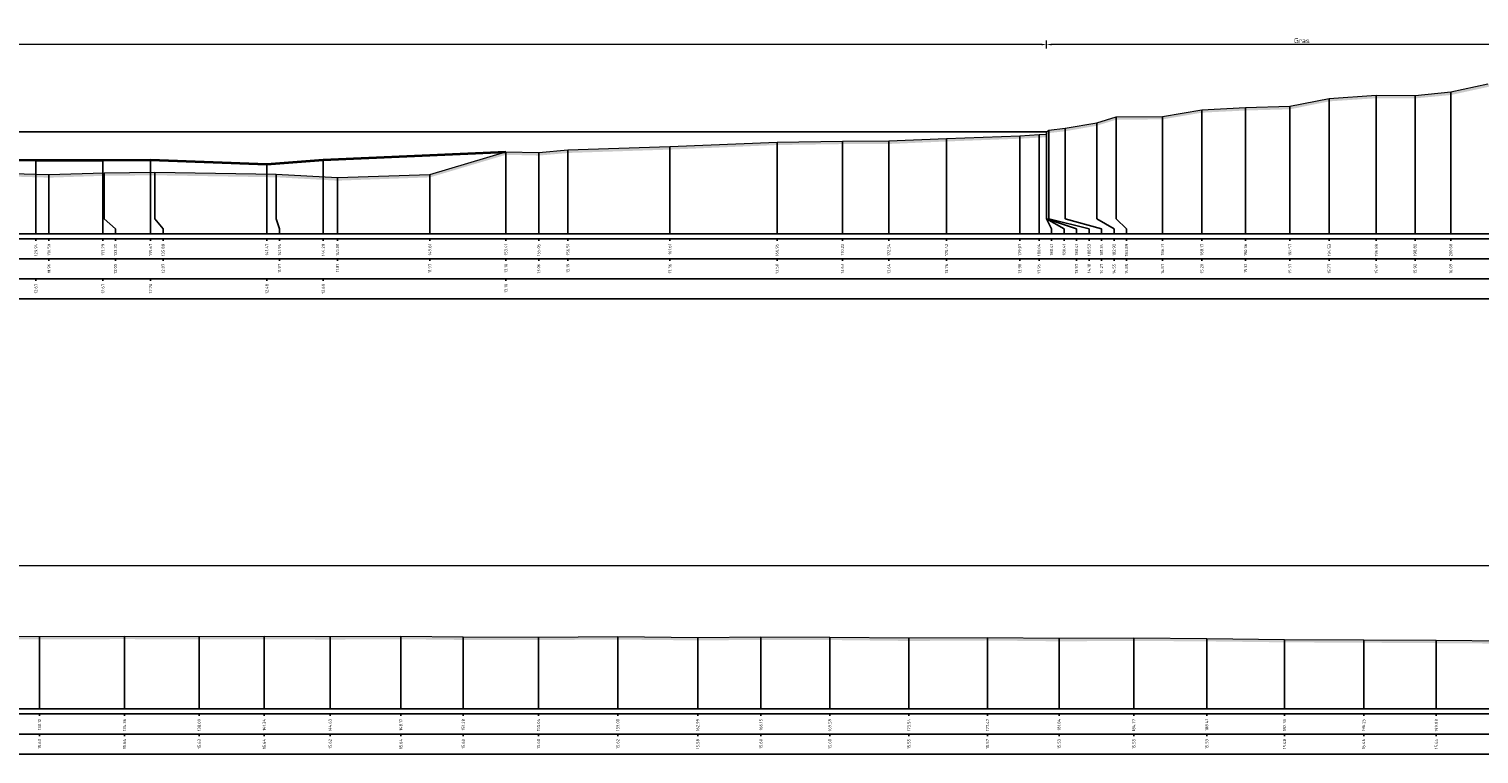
# Model space of a CAD drawing. Header units: metres. Extents: x 197883 to 206898, y 361907 to 364395.
# Tile 212 of 256: x 205913 to 205986, y 364264 to 364300. Entities that reach past the tile are written whole.
import ezdxf
from ezdxf.enums import TextEntityAlignment as Align

# ---------------------------------------------------------------- set-up
doc = ezdxf.new("R2010")
doc.units = ezdxf.units.M
doc.header["$PDMODE"] = 35
doc.header["$PDSIZE"] = 0.075
for name, color, linetype, lineweight in [('X-ME-AL-PROFIEL_BOVENKANT SLIB-GD', 42, 'Continuous', 35), ('X-ME-AL-PROFIEL_HUIDIG MAAIVELD-GD', 252, 'Continuous', 0), ('X-XX-AL-DETAIL1-M', 7, 'Continuous', 18)]:
    doc.layers.add(name, color=color, linetype=linetype, lineweight=lineweight)
doc.layers.add('X-ME-AL-PROFIEL_WATERLIJN-GD', color=150, linetype='Continuous')
doc.layers.add('X-ME-AL-PROFIELRASTER-S', color=7, linetype='Continuous')
doc.styles.add('NLCS-ISO-ANNOTATIVE-T18', font='NLCS-ISO.ttf', dxfattribs={"height": 1.8})
doc.styles.add('NLCS-ISO-M100-T25', font='NLCS-ISO.ttf', dxfattribs={"height": 0.25})
doc.dimstyles.new('NLCS-M100-T25-PIJL_L2_H1', dxfattribs={"dimscale": 0.1, "dimtxt": 2.5, "dimasz": 2.5, "dimexe": 2, "dimexo": 2, "dimgap": 0.7, "dimtad": 1, "dimzin": 0, "dimdsep": 46, "dimtxsty": 'NLCS-ISO-M100-T25', "dimcen": 0, "dimdle": 2, "dimclrd": 256, "dimclre": 256, "dimclrt": 256, "dimadec": 1, "dimazin": 0, "dimtfac": 1, "dimtdec": 3, "dimtofl": 0, "dimtmove": 0, "dimatfit": 3, "dimfxl": 2, "dimfxlon": 1, "dimtfillclr": 256, "dimtolj": 1, "dimtzin": 0, "dimlwd": -1, "dimlwe": -1, "dimarcsym": 0})

# ---------------------------------------------------------------- blocks, each defined once
blk = doc.blocks.new('SAL-PROFIELRASTER_BALK_EIND1-D')
at = {"color": 0, "linetype": 'ByBlock', "lineweight": -2, "flags": 128}
for points in [[(0, 0), (1, 0)], [(0, -2.5), (1, -2.5)], [(0, -12.5), (1, -12.5)]]:
    blk.add_lwpolyline(points, dxfattribs=at)
blk = doc.blocks.new('SAL-PROFIELRASTER_BALK_EIND2-D')
at = {"color": 0, "linetype": 'ByBlock', "lineweight": -2}
blk.add_line((1, -12.5), (0, -12.5), dxfattribs=at)
blk = doc.blocks.new('SAL-PROFIELRASTER_BALK_DATA-D')
at = {"color": 0, "linetype": 'ByBlock', "lineweight": -2}
blk.add_lwpolyline([(0, -3.5), (0, -2.5)], dxfattribs=at)
at = {"color": 0, "linetype": 'ByBlock', "lineweight": -2, "style": 'NLCS-ISO-ANNOTATIVE-T18'}
blk.add_attdef('GETAL', text='', height=1.5, rotation=90, dxfattribs=at).set_placement((0.75, -5), align=Align.RIGHT)
blk = doc.blocks.new('SAL-PROFIELRASTER_AANHAAL-D')
at = {"color": 9, "linetype": 'ByBlock', "lineweight": -2, "flags": 128}
blk.add_lwpolyline([(0, 1), (0, 0)], dxfattribs=at)
blk = doc.blocks.new('SAL-PROFIELRASTER_AANHAAL_STAGGER-D')
at = {"color": 9, "linetype": 'ByBlock', "lineweight": -2, "flags": 128}
for points in [[(0, 0), (0, -0.25)], [(0, -0.25), (1, -0.75)], [(1, -0.75), (1, -1)]]:
    blk.add_lwpolyline(points, dxfattribs=at)
blk = doc.blocks.new('*D188')
at = {"layer": 'Defpoints', "color": 0, "transparency": 16777216}
for p in [(205783.859, 364272.932), (205783.859, 364265.773), (206058.694, 364265.773)]:
    blk.add_point(p, dxfattribs=at)
at = {"layer": 'X-XX-AL-DETAIL1-M', "color": 253, "transparency": 16777216}
for p, q in [((205783.859, 364272.732), (205783.859, 364273.132)), ((206058.444, 364272.932), (205784.109, 364272.932)), ((206058.694, 364272.732), (206058.694, 364273.132))]:
    blk.add_line(p, q, dxfattribs=at)
for points in [[(205784.109, 364272.974), (205784.109, 364272.89), (205783.859, 364272.932)], [(206058.444, 364272.974), (206058.444, 364272.89), (206058.694, 364272.932)]]:
    blk.add_solid(points, dxfattribs=at)
at = {"layer": 'X-XX-AL-DETAIL1-M', "color": 253, "transparency": 16777216, "insert": (205861.611, 364273.127), "char_height": 0.25, "attachment_point": 5, "style": 'NLCS-ISO-M100-T25'}
blk.add_mtext('\\A1;Gras', dxfattribs=at)
blk = doc.blocks.new('*D227')
at = {"layer": 'Defpoints', "color": 0, "transparency": 16777216}
for p in [(205811.547, 364298.973), (205811.547, 364294.603), (205964.272, 364294.609)]:
    blk.add_point(p, dxfattribs=at)
at = {"layer": 'X-XX-AL-DETAIL1-M', "color": 253, "transparency": 16777216}
for p, q in [((205811.547, 364298.773), (205811.547, 364299.173)), ((205964.022, 364298.973), (205811.797, 364298.973)), ((205964.272, 364298.773), (205964.272, 364299.173))]:
    blk.add_line(p, q, dxfattribs=at)
for points in [[(205811.797, 364299.014), (205811.797, 364298.931), (205811.547, 364298.973)], [(205964.022, 364299.014), (205964.022, 364298.931), (205964.272, 364298.973)]]:
    blk.add_solid(points, dxfattribs=at)
at = {"layer": 'X-XX-AL-DETAIL1-M', "color": 253, "transparency": 16777216, "insert": (205887.91, 364299.168), "char_height": 0.25, "attachment_point": 5, "style": 'NLCS-ISO-M100-T25'}
blk.add_mtext('\\A1;Waterbodem met slib', dxfattribs=at)
blk = doc.blocks.new('*D228')
at = {"layer": 'Defpoints', "color": 0, "transparency": 16777216}
for p in [(205964.272, 364298.973), (205964.272, 364294.609), (205989.776, 364289.516)]:
    blk.add_point(p, dxfattribs=at)
at = {"layer": 'X-XX-AL-DETAIL1-M', "color": 253, "transparency": 16777216}
for p, q in [((205964.272, 364298.773), (205964.272, 364299.173)), ((205989.526, 364298.973), (205964.522, 364298.973)), ((205989.776, 364298.773), (205989.776, 364299.173))]:
    blk.add_line(p, q, dxfattribs=at)
for points in [[(205964.522, 364299.014), (205964.522, 364298.931), (205964.272, 364298.973)], [(205989.526, 364299.014), (205989.526, 364298.931), (205989.776, 364298.973)]]:
    blk.add_solid(points, dxfattribs=at)
at = {"layer": 'X-XX-AL-DETAIL1-M', "color": 253, "transparency": 16777216, "insert": (205977.024, 364299.168), "char_height": 0.25, "attachment_point": 5, "style": 'NLCS-ISO-M100-T25'}
blk.add_mtext('\\A1;Gras', dxfattribs=at)

msp = doc.modelspace()

# ---------------------------------------------------------------- hatches: boundary and pattern name
at = {"layer": 'X-ME-AL-PROFIEL_HUIDIG MAAIVELD-GD'}
h = msp.add_hatch(dxfattribs=at)
h.set_pattern_fill('AGR-MAAIVELD', color=256, scale=0.05, pattern_type=2)
h.set_pattern_definition([(45, (0.7585, 70.3239), (-0.25000007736, 0.25000007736), []), (45, (0.72278, 70.3596), (0, 0.50000015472), [0.3535535, -0.3535535]), (45, (0.68707, 70.39532), (0, 0.50000015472), [0.3535535, -0.3535535]), (45, (0.65085, 70.43153), (0, 0.50000015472), [0.3535535, -0.3535535]), (45, (0.61564, 70.46675), (0, 0.50000015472), [0.3535535, -0.3535535]), (45, (0.57992, 70.50246), (0, 0.50000015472), [0.3535535, -0.3535535]), (45, (0.5442, 70.53818), (0, 0.50000015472), [0.3535535, -0.3535535]), (315, (0.7585, 70.3239), (0.25000007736, 0.25000007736), []), (315, (0.7942, 70.3596), (0.50000015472, -1e-16), [0.3535535, -0.3535535]), (315, (0.82992, 70.39532), (0.50000015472, -1e-16), [0.3535535, -0.3535535]), (315, (0.86614, 70.43153), (0.50000015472, -1e-16), [0.3535535, -0.3535535]), (315, (0.90135, 70.46675), (0.50000015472, -1e-16), [0.3535535, -0.3535535]), (315, (0.93707, 70.50246), (0.50000015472, -1e-16), [0.3535535, -0.3535535]), (315, (0.97278, 70.53818), (0.50000015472, -1e-16), [0.3535535, -0.3535535])])
h.paths.add_polyline_path([(205989.776, 364297.821), (205988.056, 364297.465), (205986.32, 364297.003), (205984.461, 364296.601), (205982.677, 364296.431), (205980.743, 364296.439), (205978.392, 364296.283), (205976.431, 364295.887), (205974.215, 364295.826), (205972.028, 364295.718), (205970.071, 364295.382), (205967.749, 364295.366), (205966.781, 364295.066), (205965.201, 364294.788), (205964.384, 364294.698), (205964.272, 364294.609), (205964.266, 364294.49), (205963.896, 364294.47), (205962.933, 364294.417), (205959.28, 364294.278), (205956.396, 364294.154), (205954.075, 364294.147), (205950.812, 364294.1), (205945.465, 364293.873), (205940.37, 364293.704), (205938.909, 364293.575), (205937.272, 364293.613), (205933.473, 364292.484), (205928.859, 364292.321), (205925.803, 364292.489), (205919.735, 364292.589), (205917.211, 364292.563), (205914.452, 364292.471), (205908.902, 364292.636), (205902.81, 364293.064), (205898.796, 364292.868), (205891.161, 364292.187), (205884.458, 364291.966), (205879.794, 364291.947), (205876.071, 364292.059), (205870.865, 364292.047), (205866.311, 364291.945), (205861.701, 364291.936), (205854.332, 364291.969), (205848.692, 364292.117), (205844.852, 364292.223), (205840.029, 364292.337), (205833.959, 364292.626), (205828.768, 364293.02), (205823.124, 364293.098), (205819.815, 364293.383), (205816.992, 364293.567), (205814.29, 364293.957), (205812.525, 364294.23), (205811.894, 364294.409), (205811.547, 364294.603), (205811.194, 364294.726), (205810.2, 364294.899), (205809.004, 364295.352), (205808.226, 364295.845), (205807.479, 364295.954), (205805.553, 364295.983), (205803.289, 364295.969), (205801.099, 364295.99), (205798.832, 364296.01), (205796.356, 364296.052), (205794.312, 364296.03), (205791.904, 364296.09), (205789.726, 364296.134), (205787.762, 364296.163), (205785.587, 364296.205), (205783.859, 364296.232), (205783.859, 364296.082), (205785.587, 364296.055), (205787.762, 364296.013), (205789.726, 364295.984), (205791.904, 364295.94), (205794.312, 364295.88), (205796.356, 364295.902), (205798.832, 364295.86), (205801.099, 364295.84), (205803.289, 364295.819), (205805.553, 364295.833), (205807.479, 364295.804), (205808.226, 364295.695), (205809.004, 364295.202), (205810.2, 364294.749), (205811.194, 364294.576), (205811.547, 364294.453), (205811.894, 364294.259), (205812.525, 364294.08), (205814.29, 364293.807), (205816.992, 364293.417), (205819.815, 364293.233), (205823.124, 364292.948), (205828.768, 364292.87), (205833.959, 364292.476), (205840.029, 364292.187), (205844.852, 364292.073), (205848.692, 364291.967), (205854.332, 364291.819), (205861.701, 364291.786), (205866.311, 364291.795), (205870.865, 364291.897), (205876.071, 364291.909), (205879.794, 364291.797), (205884.458, 364291.816), (205891.161, 364292.037), (205898.796, 364292.718), (205902.81, 364292.914), (205908.902, 364292.486), (205914.452, 364292.321), (205917.211, 364292.413), (205919.735, 364292.439), (205925.803, 364292.339), (205928.859, 364292.171), (205933.473, 364292.334), (205937.272, 364293.463), (205938.909, 364293.425), (205940.37, 364293.554), (205945.465, 364293.723), (205950.812, 364293.95), (205954.075, 364293.997), (205956.396, 364294.004), (205959.28, 364294.128), (205962.933, 364294.267), (205963.896, 364294.32), (205964.266, 364294.34), (205964.272, 364294.459), (205964.384, 364294.548), (205965.201, 364294.638), (205966.781, 364294.916), (205967.749, 364295.216), (205970.071, 364295.232), (205972.028, 364295.568), (205974.215, 364295.676), (205976.431, 364295.737), (205978.392, 364296.133), (205980.743, 364296.289), (205982.677, 364296.281), (205984.461, 364296.451), (205986.32, 364296.853), (205988.056, 364297.315), (205989.776, 364297.671)])
h = msp.add_hatch(dxfattribs=at)
h.set_pattern_fill('AGR-MAAIVELD', color=256, scale=0.05, pattern_type=2)
h.set_pattern_definition([(45, (-3.94736, 88.7381), (-0.25000007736, 0.25000007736), []), (45, (-3.98308, 88.7738), (0, 0.50000015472), [0.3535535, -0.3535535]), (45, (-4.0188, 88.8095), (0, 0.50000015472), [0.3535535, -0.3535535]), (45, (-4.055, 88.84573), (0, 0.50000015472), [0.3535535, -0.3535535]), (45, (-4.09022, 88.88094), (0, 0.50000015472), [0.3535535, -0.3535535]), (45, (-4.12593, 88.91666), (0, 0.50000015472), [0.3535535, -0.3535535]), (45, (-4.16165, 88.95237), (0, 0.50000015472), [0.3535535, -0.3535535]), (315, (-3.94736, 88.7381), (0.25000007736, 0.25000007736), []), (315, (-3.91165, 88.7738), (0.50000015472, -1e-16), [0.3535535, -0.3535535]), (315, (-3.87593, 88.8095), (0.50000015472, -1e-16), [0.3535535, -0.3535535]), (315, (-3.83972, 88.84573), (0.50000015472, -1e-16), [0.3535535, -0.3535535]), (315, (-3.8045, 88.88094), (0.50000015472, -1e-16), [0.3535535, -0.3535535]), (315, (-3.7688, 88.91666), (0.50000015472, -1e-16), [0.3535535, -0.3535535]), (315, (-3.73308, 88.95237), (0.50000015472, -1e-16), [0.3535535, -0.3535535])])
h.paths.add_polyline_path([(206058.694, 364268.278), (206058.694, 364268.128), (206056.755, 364268.105), (206054.901, 364268.32), (206053.026, 364268.658), (206050.638, 364268.776), (206047.564, 364268.958), (206044.231, 364269.111), (206041.149, 364269.136), (206037.967, 364269.116), (206034.783, 364269.09), (206031.68, 364269.101), (206028.204, 364269.095), (206024.446, 364269.07), (206020.86, 364269.075), (206017.365, 364269.035), (206014.154, 364269.038), (206010.9, 364268.974), (206007.775, 364269.008), (206004.054, 364268.996), (206000.955, 364268.99), (205997.534, 364269.026), (205993.818, 364269.029), (205990.491, 364269.044), (205987.308, 364269.036), (205983.739, 364269.062), (205980.111, 364269.084), (205976.164, 364269.102), (205972.273, 364269.151), (205968.629, 364269.175), (205964.898, 364269.154), (205961.325, 364269.196), (205957.4, 364269.172), (205953.448, 364269.219), (205950.008, 364269.225), (205946.852, 364269.199), (205942.859, 364269.241), (205938.899, 364269.218), (205935.142, 364269.223), (205932.026, 364269.26), (205928.492, 364269.241), (205925.201, 364269.259), (205921.953, 364269.248), (205918.218, 364269.264), (205913.983, 364269.251), (205910.799, 364269.264), (205907.127, 364269.249), (205903.465, 364269.233), (205899.561, 364269.272), (205895.673, 364269.246), (205891.741, 364269.258), (205888.026, 364269.263), (205884.191, 364269.272), (205880.676, 364269.253), (205877.137, 364269.223), (205873.384, 364269.229), (205869.43, 364269.241), (205865.38, 364269.265), (205861.505, 364269.275), (205857.725, 364269.255), (205853.644, 364269.282), (205849.613, 364269.287), (205845.684, 364269.277), (205841.774, 364269.27), (205838.288, 364269.256), (205834.645, 364269.259), (205830.823, 364269.276), (205826.896, 364269.262), (205823.072, 364269.268), (205819.002, 364269.245), (205815.288, 364269.212), (205811.474, 364269.219), (205808.163, 364269.226), (205805.03, 364269.255), (205801.09, 364269.35), (205797.771, 364269.377), (205793.784, 364269.492), (205790.18, 364269.213), (205786.409, 364268.859), (205783.859, 364268.71), (205783.859, 364268.86), (205786.409, 364269.009), (205790.18, 364269.363), (205793.784, 364269.642), (205797.771, 364269.527), (205801.09, 364269.5), (205805.03, 364269.405), (205808.163, 364269.376), (205811.474, 364269.369), (205815.288, 364269.362), (205819.002, 364269.395), (205823.072, 364269.418), (205826.896, 364269.412), (205830.823, 364269.426), (205834.645, 364269.409), (205838.288, 364269.406), (205841.774, 364269.42), (205845.684, 364269.427), (205849.613, 364269.437), (205853.644, 364269.432), (205857.725, 364269.405), (205861.505, 364269.425), (205865.38, 364269.415), (205869.43, 364269.391), (205873.384, 364269.379), (205877.137, 364269.373), (205880.676, 364269.403), (205884.191, 364269.422), (205888.026, 364269.413), (205891.741, 364269.408), (205895.673, 364269.396), (205899.561, 364269.422), (205903.465, 364269.383), (205907.127, 364269.399), (205910.799, 364269.414), (205913.983, 364269.401), (205918.218, 364269.414), (205921.953, 364269.398), (205925.201, 364269.409), (205928.492, 364269.391), (205932.026, 364269.41), (205935.142, 364269.373), (205938.899, 364269.368), (205942.859, 364269.391), (205946.852, 364269.349), (205950.008, 364269.375), (205953.448, 364269.369), (205957.4, 364269.322), (205961.325, 364269.346), (205964.898, 364269.304), (205968.629, 364269.325), (205972.273, 364269.301), (205976.164, 364269.252), (205980.111, 364269.234), (205983.739, 364269.212), (205987.308, 364269.186), (205990.491, 364269.194), (205993.818, 364269.179), (205997.534, 364269.176), (206000.955, 364269.14), (206004.054, 364269.146), (206007.775, 364269.158), (206010.9, 364269.124), (206014.154, 364269.188), (206017.365, 364269.185), (206020.86, 364269.225), (206024.446, 364269.22), (206028.204, 364269.245), (206031.68, 364269.251), (206034.783, 364269.24), (206037.967, 364269.266), (206041.149, 364269.286), (206044.231, 364269.261), (206047.564, 364269.108), (206050.638, 364268.926), (206053.026, 364268.808), (206054.901, 364268.47), (206056.755, 364268.255)])

# ---------------------------------------------------------------- linework, layer by layer
at = {"layer": 'X-ME-AL-PROFIEL_BOVENKANT SLIB-GD'}
msp.add_lwpolyline([(205908.141, 364293.265), (205913.799, 364293.19), (205917.147, 364293.19), (205919.528, 364293.215), (205925.334, 364292.997), (205928.149, 364293.207), (205937.272, 364293.613)], dxfattribs=at)
at = {"layer": 'X-ME-AL-PROFIEL_HUIDIG MAAIVELD-GD'}
for points in [[(205908.902, 364292.636), (205914.452, 364292.471), (205917.211, 364292.563), (205919.735, 364292.589), (205925.803, 364292.489), (205928.859, 364292.321), (205933.473, 364292.484), (205937.272, 364293.613), (205938.909, 364293.575), (205940.37, 364293.704), (205945.465, 364293.873), (205950.812, 364294.1), (205954.075, 364294.147), (205956.396, 364294.154), (205959.28, 364294.278), (205962.933, 364294.417), (205963.896, 364294.47), (205964.266, 364294.49), (205964.272, 364294.609), (205964.384, 364294.698), (205965.201, 364294.788), (205966.781, 364295.066), (205967.749, 364295.366), (205970.071, 364295.382), (205972.028, 364295.718), (205974.215, 364295.826), (205976.431, 364295.887), (205978.392, 364296.283), (205980.743, 364296.439), (205982.677, 364296.431), (205984.461, 364296.601), (205986.32, 364297.003)], [(205910.799, 364269.414), (205913.983, 364269.401), (205918.218, 364269.414), (205921.953, 364269.398), (205925.201, 364269.409), (205928.492, 364269.391), (205932.026, 364269.41), (205935.142, 364269.373), (205938.899, 364269.368), (205942.859, 364269.391), (205946.852, 364269.349), (205950.008, 364269.375), (205953.448, 364269.369), (205957.4, 364269.322), (205961.325, 364269.346), (205964.898, 364269.304), (205968.629, 364269.325), (205972.273, 364269.301), (205976.164, 364269.252), (205980.111, 364269.234), (205983.739, 364269.212), (205987.308, 364269.186)]]:
    msp.add_lwpolyline(points, dxfattribs=at)
at = {"layer": 'X-ME-AL-PROFIEL_WATERLIJN-GD'}
msp.add_lwpolyline([(205811.547, 364294.603), (205964.272, 364294.609)], dxfattribs=at)

# ---------------------------------------------------------------- block references
at = {"layer": 'X-ME-AL-PROFIELRASTER-S'}
for p, yscale in [((205978.392, 364289.516), 6.766999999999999), ((205980.743, 364289.516), 6.923), ((205982.677, 364289.516), 6.914999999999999), ((205984.461, 364289.516), 7.085000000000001), ((205967.749, 364290.516), 4.85), ((205970.071, 364289.516), 5.866), ((205972.028, 364289.516), 6.202), ((205974.215, 364289.516), 6.31), ((205976.431, 364289.516), 6.371), ((205964.272, 364290.516), 4.093), ((205964.384, 364290.516), 4.182), ((205965.201, 364290.516), 4.272), ((205966.781, 364290.516), 4.550000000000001), ((205945.465, 364289.516), 4.356999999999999), ((205945.465, 364289.516), 4.356999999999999), ((205950.812, 364289.516), 4.584), ((205950.812, 364289.516), 4.584), ((205954.075, 364289.516), 4.631), ((205954.075, 364289.516), 4.631), ((205956.396, 364289.516), 4.638), ((205956.396, 364289.516), 4.638), ((205959.28, 364289.516), 4.762), ((205959.28, 364289.516), 4.762), ((205962.933, 364289.516), 4.901), ((205962.933, 364289.516), 4.901), ((205963.896, 364289.516), 4.954000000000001), ((205963.896, 364289.516), 4.954000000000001), ((205964.266, 364290.516), 3.974), ((205964.266, 364290.516), 3.974), ((205913.799, 364289.516), 3.673999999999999), ((205917.147, 364289.516), 3.673999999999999), ((205919.528, 364289.516), 3.699), ((205928.149, 364289.516), 3.691000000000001), ((205937.272, 364289.516), 4.097), ((205937.272, 364289.516), 4.097), ((205938.909, 364289.516), 4.058999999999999), ((205940.37, 364289.516), 4.188000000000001), ((205940.37, 364289.516), 4.188000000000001), ((205914.452, 364289.516), 2.955), ((205917.211, 364290.516), 2.047000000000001), ((205919.735, 364290.516), 2.073), ((205925.334, 364289.516), 3.481), ((205925.803, 364290.516), 1.973000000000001), ((205933.473, 364289.516), 2.968), ((205928.859, 364289.516), 2.805), ((205913.983, 364265.773), 3.628), ((205918.218, 364265.773), 3.641), ((205921.953, 364265.773), 3.625), ((205925.201, 364265.773), 3.635999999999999), ((205928.492, 364265.773), 3.618), ((205932.026, 364265.773), 3.637), ((205935.142, 364265.773), 3.6), ((205938.899, 364265.773), 3.595000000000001), ((205942.859, 364265.773), 3.618), ((205946.852, 364265.773), 3.576000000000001), ((205950.008, 364265.773), 3.602), ((205953.448, 364265.773), 3.596), ((205957.4, 364265.773), 3.548999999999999), ((205961.325, 364265.773), 3.573), ((205964.898, 364265.773), 3.531000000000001), ((205968.629, 364265.773), 3.552), ((205972.273, 364265.773), 3.528), ((205976.164, 364265.773), 3.478999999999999), ((205980.111, 364265.773), 3.461), ((205983.739, 364265.773), 3.439)]:
    msp.add_blockref('SAL-PROFIELRASTER_AANHAAL-D', p, dxfattribs=dict(at, yscale=yscale))
for p, xscale, zscale in [((205917.211, 364290.516), 0.5618069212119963, 0.5618069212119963), ((205919.735, 364290.516), 0.4182198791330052, 0.4182198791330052), ((205925.803, 364290.516), 0.1554625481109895, 0.1554625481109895), ((205964.266, 364290.516), 0.254234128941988, 0.254234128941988), ((205964.266, 364290.516), 1.504234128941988, 1.504234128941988), ((205964.272, 364290.516), 0.8738128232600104, 0.8738128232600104), ((205964.384, 364290.516), 2.011530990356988, 2.011530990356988), ((205965.201, 364290.516), 1.819357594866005, 1.819357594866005), ((205966.781, 364290.516), 0.8647736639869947, 0.8647736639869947), ((205967.749, 364290.516), 0.5216322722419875, 0.5216322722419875)]:
    msp.add_blockref('SAL-PROFIELRASTER_AANHAAL_STAGGER-D', p, dxfattribs=dict(at, xscale=xscale, zscale=zscale))
at = {"layer": 'X-ME-AL-PROFIELRASTER-S', "yscale": 0.1}
for name, p, xscale, zscale in [('SAL-PROFIELRASTER_BALK_EIND1-D', (205783.859, 364289.516), 206.5425505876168, 206.5425505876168), ('SAL-PROFIELRASTER_BALK_EIND2-D', (205783.859, 364288.516), 206.5425505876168, 206.5425505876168), ('SAL-PROFIELRASTER_BALK_EIND2-D', (205783.859, 364287.516), 206.5425505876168, 206.5425505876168), ('SAL-PROFIELRASTER_BALK_EIND1-D', (205783.859, 364265.773), 275.4599491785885, 275.4599491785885), ('SAL-PROFIELRASTER_BALK_EIND2-D', (205783.859, 364264.773), 275.4599491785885, 275.4599491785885)]:
    msp.add_blockref(name, p, dxfattribs=dict(at, xscale=xscale, zscale=zscale))
at = {"layer": 'X-ME-AL-PROFIELRASTER-S', "xscale": 0.1, "yscale": 0.1, "zscale": 0.1}
for p, values in [((205913.799, 364289.516), {'GETAL': '129.94'}), ((205914.452, 364289.516), {'GETAL': '130.59'}), ((205917.147, 364289.516), {'GETAL': '133.29'}), ((205917.772, 364289.516), {'GETAL': '133.35'}), ((205919.528, 364289.516), {'GETAL': '135.67'}), ((205920.153, 364289.516), {'GETAL': '135.88'}), ((205925.334, 364289.516), {'GETAL': '141.47'}), ((205925.959, 364289.516), {'GETAL': '141.94'}), ((205928.149, 364289.516), {'GETAL': '144.29'}), ((205928.859, 364289.516), {'GETAL': '145.00'}), ((205933.473, 364289.516), {'GETAL': '149.61'}), ((205937.272, 364289.516), {'GETAL': '153.41'}), ((205937.272, 364289.516), {'GETAL': '153.41'}), ((205938.909, 364289.516), {'GETAL': '155.05'}), ((205940.37, 364289.516), {'GETAL': '156.51'}), ((205940.37, 364289.516), {'GETAL': '156.51'}), ((205945.465, 364289.516), {'GETAL': '161.61'}), ((205945.465, 364289.516), {'GETAL': '161.61'}), ((205950.812, 364289.516), {'GETAL': '166.95'}), ((205950.812, 364289.516), {'GETAL': '166.95'}), ((205954.075, 364289.516), {'GETAL': '170.22'}), ((205954.075, 364289.516), {'GETAL': '170.22'}), ((205956.396, 364289.516), {'GETAL': '172.54'}), ((205956.396, 364289.516), {'GETAL': '172.54'}), ((205959.28, 364289.516), {'GETAL': '175.42'}), ((205959.28, 364289.516), {'GETAL': '175.42'}), ((205962.933, 364289.516), {'GETAL': '179.07'}), ((205962.933, 364289.516), {'GETAL': '179.07'}), ((205963.896, 364289.516), {'GETAL': '180.04'}), ((205963.896, 364289.516), {'GETAL': '180.04'}), ((205964.521, 364289.516), {'GETAL': '180.41'}), ((205965.146, 364289.516), {'GETAL': '180.41'}), ((205965.771, 364289.516), {'GETAL': '180.41'}), ((205966.396, 364289.516), {'GETAL': '180.53'}), ((205967.021, 364289.516), {'GETAL': '181.34'}), ((205967.646, 364289.516), {'GETAL': '182.92'}), ((205968.271, 364289.516), {'GETAL': '183.89'}), ((205970.071, 364289.516), {'GETAL': '186.21'}), ((205972.028, 364289.516), {'GETAL': '188.17'}), ((205974.215, 364289.516), {'GETAL': '190.36'}), ((205976.431, 364289.516), {'GETAL': '192.57'}), ((205978.392, 364289.516), {'GETAL': '194.53'}), ((205980.743, 364289.516), {'GETAL': '196.88'}), ((205982.677, 364289.516), {'GETAL': '198.82'}), ((205984.461, 364289.516), {'GETAL': '200.60'}), ((205914.452, 364288.516), {'GETAL': '11.96'}), ((205917.772, 364288.516), {'GETAL': '12.05'}), ((205920.153, 364288.516), {'GETAL': '12.07'}), ((205925.959, 364288.516), {'GETAL': '11.97'}), ((205928.859, 364288.516), {'GETAL': '11.81'}), ((205933.473, 364288.516), {'GETAL': '11.97'}), ((205937.272, 364288.516), {'GETAL': '13.10'}), ((205938.909, 364288.516), {'GETAL': '13.06'}), ((205940.37, 364288.516), {'GETAL': '13.19'}), ((205945.465, 364288.516), {'GETAL': '13.36'}), ((205950.812, 364288.516), {'GETAL': '13.58'}), ((205954.075, 364288.516), {'GETAL': '13.63'}), ((205956.396, 364288.516), {'GETAL': '13.64'}), ((205959.28, 364288.516), {'GETAL': '13.76'}), ((205962.933, 364288.516), {'GETAL': '13.90'}), ((205963.896, 364288.516), {'GETAL': '13.95'}), ((205965.771, 364288.516), {'GETAL': '13.97'}), ((205966.396, 364288.516), {'GETAL': '14.18'}), ((205967.021, 364288.516), {'GETAL': '14.27'}), ((205967.646, 364288.516), {'GETAL': '14.55'}), ((205968.271, 364288.516), {'GETAL': '14.85'}), ((205970.071, 364288.516), {'GETAL': '14.87'}), ((205972.028, 364288.516), {'GETAL': '15.20'}), ((205974.215, 364288.516), {'GETAL': '15.31'}), ((205976.431, 364288.516), {'GETAL': '15.37'}), ((205978.392, 364288.516), {'GETAL': '15.77'}), ((205980.743, 364288.516), {'GETAL': '15.92'}), ((205982.677, 364288.516), {'GETAL': '15.92'}), ((205984.461, 364288.516), {'GETAL': '16.09'}), ((205913.799, 364287.516), {'GETAL': '12.67'}), ((205917.147, 364287.516), {'GETAL': '12.67'}), ((205919.528, 364287.516), {'GETAL': '12.70'}), ((205925.334, 364287.516), {'GETAL': '12.48'}), ((205928.149, 364287.516), {'GETAL': '12.69'}), ((205937.272, 364287.516), {'GETAL': '13.10'}), ((205913.983, 364265.773), {'GETAL': '130.12'}), ((205918.218, 364265.773), {'GETAL': '134.36'}), ((205921.953, 364265.773), {'GETAL': '138.09'}), ((205925.201, 364265.773), {'GETAL': '141.34'}), ((205928.492, 364265.773), {'GETAL': '144.63'}), ((205932.026, 364265.773), {'GETAL': '148.17'}), ((205935.142, 364265.773), {'GETAL': '151.28'}), ((205938.899, 364265.773), {'GETAL': '155.04'}), ((205942.859, 364265.773), {'GETAL': '159.00'}), ((205946.852, 364265.773), {'GETAL': '162.99'}), ((205950.008, 364265.773), {'GETAL': '166.15'}), ((205953.448, 364265.773), {'GETAL': '169.59'}), ((205957.4, 364265.773), {'GETAL': '173.54'}), ((205961.325, 364265.773), {'GETAL': '177.47'}), ((205964.898, 364265.773), {'GETAL': '181.04'}), ((205968.629, 364265.773), {'GETAL': '184.77'}), ((205972.273, 364265.773), {'GETAL': '188.41'}), ((205976.164, 364265.773), {'GETAL': '192.30'}), ((205980.111, 364265.773), {'GETAL': '196.25'}), ((205983.739, 364265.773), {'GETAL': '199.88'}), ((205913.983, 364264.773), {'GETAL': '15.63'}), ((205918.218, 364264.773), {'GETAL': '15.64'}), ((205921.953, 364264.773), {'GETAL': '15.63'}), ((205925.201, 364264.773), {'GETAL': '15.64'}), ((205928.492, 364264.773), {'GETAL': '15.62'}), ((205932.026, 364264.773), {'GETAL': '15.64'}), ((205935.142, 364264.773), {'GETAL': '15.60'}), ((205938.899, 364264.773), {'GETAL': '15.60'}), ((205942.859, 364264.773), {'GETAL': '15.62'}), ((205946.852, 364264.773), {'GETAL': '15.58'}), ((205950.008, 364264.773), {'GETAL': '15.60'}), ((205953.448, 364264.773), {'GETAL': '15.60'}), ((205957.4, 364264.773), {'GETAL': '15.55'}), ((205961.325, 364264.773), {'GETAL': '15.57'}), ((205964.898, 364264.773), {'GETAL': '15.53'}), ((205968.629, 364264.773), {'GETAL': '15.55'}), ((205972.273, 364264.773), {'GETAL': '15.53'}), ((205976.164, 364264.773), {'GETAL': '15.48'}), ((205980.111, 364264.773), {'GETAL': '15.46'}), ((205983.739, 364264.773), {'GETAL': '15.44'})]:
    msp.add_blockref('SAL-PROFIELRASTER_BALK_DATA-D', p, dxfattribs=at).add_auto_attribs(values)

# ---------------------------------------------------------------- dimensions: what is measured, and where the dimension line sits
at = {"layer": 'X-XX-AL-DETAIL1-M', "color": 253}
for base, p1, p2, text, picture, middle in [((205811.547, 364298.973), (205964.272, 364294.609), (205811.547, 364294.603), 'Waterbodem met slib', '*D227', (205887.91, 364298.973)), ((205964.272, 364298.973), (205989.776, 364289.516), (205964.272, 364294.609), 'Gras', '*D228', (205977.024, 364298.973)), ((205783.859, 364272.932), (206058.694, 364265.773), (205783.859, 364265.773), 'Gras', '*D188', (205861.611, 364272.932))]:
    dim = msp.add_linear_dim(base=base, p1=p1, p2=p2, text=text, dimstyle='NLCS-M100-T25-PIJL_L2_H1', override={"dimclrd": 253, "dimclre": 253, "dimclrt": 253}, dxfattribs=at)
    dim.commit()
    dim.dimension.update_dxf_attribs({"geometry": picture, "text_midpoint": middle, "dimtype": 160})

doc.saveas('drawing.dxf')
